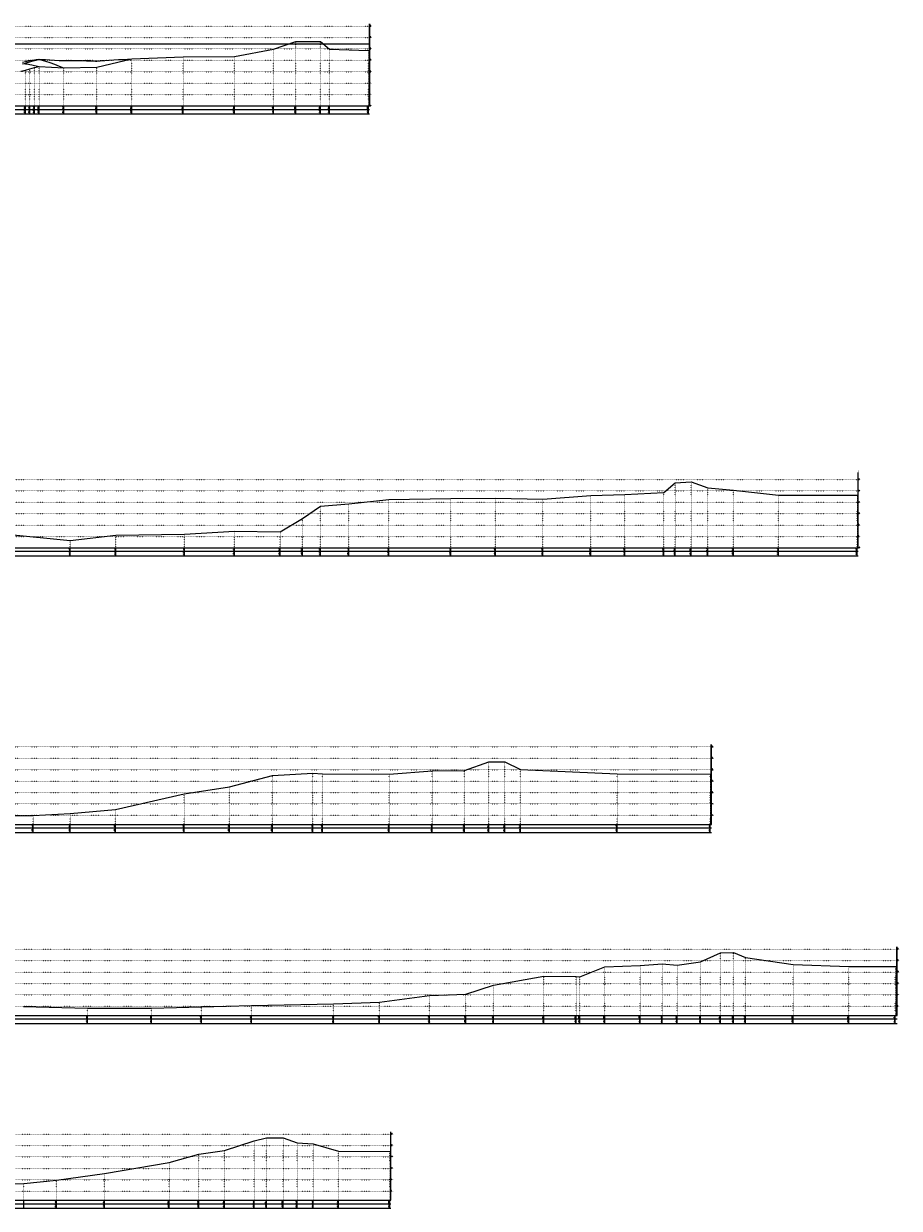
# Model space of a CAD drawing. Extents: x 391415 to 399140, y 3188456 to 3193757.
# Tile 6 of 6: x 395301 to 399140, y 3188456 to 3193646. Entities that reach past the tile are written whole.
import ezdxf
from ezdxf.enums import TextEntityAlignment as Align

# ---------------------------------------------------------------- set-up
doc = ezdxf.new("R2010")
doc.units = 0
doc.linetypes.add('X4', pattern=[1.6, 0, -1.6])
for name, color, linetype, lineweight in [('DESIGN_CENTER', 1, 'CONTINUOUS', 0), ('DESIGN_DISTRIBUTED', 3, 'CONTINUOUS', 0), ('DESIGN_LOCAL', 255, 'CONTINUOUS', 0), ('WSE_22_190', 4, 'CONTINUOUS', 0)]:
    doc.layers.add(name, color=color, linetype=linetype, lineweight=lineweight)
for name, color, linetype in [('DMX', 1, 'CONTINUOUS'), ('zdm1', 2, 'CONTINUOUS'), ('ZDMT5', 3, 'CONTINUOUS')]:
    doc.layers.add(name, color=color, linetype=linetype)
doc.styles.add('HZ', font='rs.shx', dxfattribs={"width": 0.8, "bigfont": 'hztxt.shx'})

msp = doc.modelspace()

# ---------------------------------------------------------------- linework, layer by layer
at = {"layer": 'DESIGN_CENTER', "color": 1}
msp.add_lwpolyline([(395296.2, 3193476.8), (395308.7, 3193479.6), (395316.2, 3193481.3), (395328.7, 3193484), (395336.2, 3193485.4), (395348.7, 3193487.4), (395356.2, 3193488.3), (395368.7, 3193489.6), (395376.2, 3193487.8), (395396.2, 3193482.3), (395416.2, 3193475.7), (395436.2, 3193468.2), (395456.2, 3193460.2), (395476.2, 3193452.4), (395476.9, 3193452.2), (395621.3, 3193455.5), (395774.7, 3193491.3), (396000.3, 3193501.2), (396224.7, 3193501.7), (396396.8, 3193534.5), (396494.1, 3193568.3), (396601.6, 3193568.3), (396641.2, 3193533.7), (396812.7, 3193528.2)], dxfattribs=at)
at = {"layer": 'DESIGN_DISTRIBUTED', "color": 3}
msp.add_lwpolyline([(395296.2, 3193470.2), (395308.7, 3193473.5), (395316.2, 3193475.6), (395328.7, 3193479.1), (395336.2, 3193481.1), (395348.7, 3193484.5), (395356.2, 3193486.5), (395368.7, 3193489.8), (395376.2, 3193489.4), (395396.2, 3193488.4), (395416.2, 3193487.4), (395436.2, 3193486.3), (395456.2, 3193485.2), (395476.2, 3193484.1), (395476.9, 3193484), (395496.2, 3193484.3), (395516.2, 3193484.5), (395536.2, 3193484.5), (395556.2, 3193484.2), (395576.2, 3193483.6), (395596.2, 3193482.7), (395616.2, 3193481.4), (395621.3, 3193481), (395636.2, 3193482.8), (395656.2, 3193484.9), (395676.2, 3193486.5), (395696.2, 3193487.8), (395716.2, 3193488.8), (395736.2, 3193489.6), (395756.2, 3193490.3), (395774.7, 3193491.3), (396000.3, 3193501.2), (396224.7, 3193501.7), (396396.8, 3193534.5), (396494.1, 3193568.3), (396601.6, 3193568.3), (396641.2, 3193533.7), (396812.7, 3193528.2)], dxfattribs=at)
at = {"layer": 'DESIGN_LOCAL', "color": 5}
msp.add_lwpolyline([(395296.2, 3193470.9), (395308.7, 3193470.2), (395316.2, 3193469.4), (395328.7, 3193467.6), (395336.2, 3193466.1), (395348.7, 3193463.2), (395356.2, 3193461.4), (395368.7, 3193458.7), (395476.9, 3193452.2), (395621.3, 3193455.5), (395774.7, 3193491.3), (396000.3, 3193501.2), (396224.7, 3193501.7), (396396.8, 3193534.5), (396494.1, 3193568.3), (396601.6, 3193568.3), (396641.2, 3193533.7), (396812.7, 3193528.2)], dxfattribs=at)
at = {"layer": 'DMX', "linetype": 'Continuous', "flags": 128}
for points in [[(395288.7, 3193437.5), (395308.7, 3193442.8), (395328.7, 3193448.3), (395348.7, 3193453.6), (395368.7, 3193458.7), (395476.9, 3193452.2), (395621.3, 3193455.5), (395774.7, 3193491.3), (396000.3, 3193501.2), (396224.7, 3193501.7), (396396.8, 3193534.5), (396494.1, 3193568.3), (396601.6, 3193568.3), (396641.2, 3193533.7), (396812.7, 3193528.2)], [(395225.6, 3191409.2), (395505.5, 3191382.4), (395705.3, 3191405.1), (396005.5, 3191409.7), (396225.6, 3191422.2), (396425.4, 3191419.8), (396522.8, 3191478), (396602.3, 3191532.7), (396726.9, 3191542.2), (396902.1, 3191561.7), (397173.4, 3191565.7), (397369.1, 3191567.7), (397576.8, 3191562.2), (397787.9, 3191578.7), (397936.8, 3191583.2), (398107.4, 3191591.9), (398157.4, 3191634.7), (398226.9, 3191638.7), (398300.5, 3191612), (398412, 3191602.2), (398610, 3191580.8), (398954.1, 3191580.6)], [(394817.9, 3190173), (395343.3, 3190177.4), (395504.6, 3190185.9), (395703.5, 3190204.1), (396004.6, 3190271.7), (396203.5, 3190303.1), (396391.6, 3190351.9), (396568.3, 3190362.9), (396610.7, 3190360.2), (396903, 3190358.9), (397092.2, 3190372.9), (397233.1, 3190374.1), (397340.4, 3190411.9), (397410.5, 3190411.9), (397479.4, 3190378.2), (397902.8, 3190360.1), (398310.6, 3190358.3)], [(395300.4, 3189341.1), (395580.9, 3189332.7), (395861.4, 3189333.3), (396080.9, 3189339), (396300.3, 3189344.5), (396660, 3189351.4), (396861.3, 3189358.8), (397080.8, 3189389), (397239.1, 3189394.4), (397361.3, 3189433.9), (397580.7, 3189473), (397722.9, 3189471.7), (397739, 3189471.1), (397848.8, 3189514.5), (398003.9, 3189519.3), (398100.4, 3189527), (398165.8, 3189521.7), (398268.4, 3189536.4), (398356.2, 3189575.5), (398412.3, 3189576.5), (398464.8, 3189555), (398674, 3189524.8), (398917.9, 3189516), (399122, 3189515.6), (399124.6, 3189515.7)], [(395090.3, 3188558.7), (395301.8, 3188565.6), (395444.5, 3188579.1), (395656, 3188609.4), (395938.8, 3188657.2), (396068.7, 3188693.4), (396181.1, 3188710), (396312.2, 3188751.8), (396365.8, 3188765.4), (396438.1, 3188764.4), (396499.6, 3188743.9), (396570.8, 3188738.3), (396681.5, 3188707), (396905.8, 3188704.7)]]:
    msp.add_lwpolyline(points, dxfattribs=at)
at = {"layer": 'WSE_22_190', "color": 4}
msp.add_line((391496.2, 3193557.2), (396812.7, 3193557.2), dxfattribs=at)
at = {"layer": 'zdm1', "linetype": 'X4'}
for p, q in [((391481.2, 3193635.3), (396827.7, 3193635.3)), ((391481.2, 3193585.3), (396827.7, 3193585.3)), ((391481.2, 3193535.3), (396827.7, 3193535.3)), ((391481.2, 3193485.3), (396827.7, 3193485.3)), ((391481.2, 3193435.3), (396827.7, 3193435.3)), ((391481.2, 3193385.3), (396827.7, 3193385.3)), ((391481.2, 3193335.3), (396827.7, 3193335.3)), ((391481.2, 3193285.3), (396827.7, 3193285.3)), ((391476, 3191649.7), (398969.1, 3191649.7)), ((391476, 3191599.7), (398969.1, 3191599.7)), ((391476, 3191549.7), (398969.1, 3191549.7)), ((391476, 3191499.7), (398969.1, 3191499.7)), ((391476, 3191449.7), (398969.1, 3191449.7)), ((391476, 3191399.7), (398969.1, 3191399.7)), ((391476, 3191349.7), (398969.1, 3191349.7)), ((391449.7, 3190477.9), (398325.6, 3190477.9)), ((391449.7, 3190427.9), (398325.6, 3190427.9)), ((391449.7, 3190377.9), (398325.6, 3190377.9)), ((391449.7, 3190327.9), (398325.6, 3190327.9)), ((391449.7, 3190277.9), (398325.6, 3190277.9)), ((391449.7, 3190227.9), (398325.6, 3190227.9)), ((391449.7, 3190177.9), (398325.6, 3190177.9)), ((391445, 3189591.5), (399139.6, 3189591.5)), ((391445, 3189541.5), (399139.6, 3189541.5)), ((391445, 3189491.5), (399139.6, 3189491.5)), ((391445, 3189441.5), (399139.6, 3189441.5)), ((391445, 3189391.5), (399139.6, 3189391.5)), ((391445, 3189341.5), (399139.6, 3189341.5)), ((391464.9, 3188781.4), (396920.8, 3188781.4)), ((391464.9, 3188731.4), (396920.8, 3188731.4)), ((391464.9, 3188681.4), (396920.8, 3188681.4)), ((391464.9, 3188631.4), (396920.8, 3188631.4)), ((391464.9, 3188581.4), (396920.8, 3188581.4)), ((391464.9, 3188531.4), (396920.8, 3188531.4))]:
    msp.add_line(p, q, dxfattribs=at)
at = {"layer": 'zdm1', "linetype": 'Continuous'}
for p, q in [((396817.2, 3193285.3), (396817.2, 3193645.3)), ((396818.2, 3193285.3), (396818.2, 3193645.3)), ((391496.2, 3193285.3), (396817.7, 3193285.3)), ((391451.2, 3193270.3), (396817.7, 3193270.3)), ((391451.2, 3193250.3), (396817.7, 3193250.3)), ((398958.6, 3191349.7), (398958.6, 3191679.7)), ((398959.6, 3191349.7), (398959.6, 3191679.7)), ((391446, 3191334.7), (398959.1, 3191334.7)), ((391446, 3191314.7), (398959.1, 3191314.7)), ((391491, 3191349.7), (398959.1, 3191349.7)), ((398315.1, 3190137.9), (398315.1, 3190487.9)), ((398316.1, 3190137.9), (398316.1, 3190487.9)), ((391419.7, 3190122.9), (398315.6, 3190122.9)), ((391464.7, 3190137.9), (398315.6, 3190137.9)), ((391419.7, 3190102.9), (398315.6, 3190102.9)), ((399129.1, 3189301.5), (399129.1, 3189601.5)), ((399130.1, 3189301.5), (399130.1, 3189601.5)), ((391460, 3189301.5), (399129.6, 3189301.5)), ((391415, 3189286.5), (399129.6, 3189286.5)), ((391415, 3189266.5), (399129.6, 3189266.5)), ((396910.3, 3188491.4), (396910.3, 3188791.4)), ((396911.3, 3188491.4), (396911.3, 3188791.4)), ((391434.9, 3188476.4), (396910.8, 3188476.4)), ((391479.9, 3188491.4), (396910.8, 3188491.4)), ((391434.9, 3188456.4), (396910.8, 3188456.4))]:
    msp.add_line(p, q, dxfattribs=at)
at = {"layer": 'zdm1', "linetype": 'Continuous', "const_width": 1, "flags": 128}
for points in [[(396817.7, 3193635.3), (396817.7, 3193645.3)], [(396817.7, 3193615.3), (396817.7, 3193625.3)], [(396817.7, 3193595.3), (396817.7, 3193605.3)], [(396817.7, 3193575.3), (396817.7, 3193585.3)], [(396817.7, 3193555.3), (396817.7, 3193565.3)], [(396817.7, 3193535.3), (396817.7, 3193545.3)], [(396817.7, 3193515.3), (396817.7, 3193525.3)], [(396817.7, 3193495.3), (396817.7, 3193505.3)], [(396817.7, 3193475.3), (396817.7, 3193485.3)], [(396817.7, 3193455.3), (396817.7, 3193465.3)], [(396817.7, 3193435.3), (396817.7, 3193445.3)], [(396817.7, 3193415.3), (396817.7, 3193425.3)], [(396817.7, 3193395.3), (396817.7, 3193405.3)], [(396817.7, 3193375.3), (396817.7, 3193385.3)], [(396817.7, 3193355.3), (396817.7, 3193365.3)], [(396817.7, 3193335.3), (396817.7, 3193345.3)], [(396817.7, 3193315.3), (396817.7, 3193325.3)], [(396817.7, 3193295.3), (396817.7, 3193305.3)], [(398959.1, 3191679.7), (398959.1, 3191689.7)], [(398959.1, 3191659.7), (398959.1, 3191669.7)], [(398959.1, 3191639.7), (398959.1, 3191649.7)], [(398959.1, 3191619.7), (398959.1, 3191629.7)], [(398959.1, 3191599.7), (398959.1, 3191609.7)], [(398959.1, 3191579.7), (398959.1, 3191589.7)], [(398959.1, 3191559.7), (398959.1, 3191569.7)], [(398959.1, 3191539.7), (398959.1, 3191549.7)], [(398959.1, 3191519.7), (398959.1, 3191529.7)], [(398959.1, 3191499.7), (398959.1, 3191509.7)], [(398959.1, 3191479.7), (398959.1, 3191489.7)], [(398959.1, 3191459.7), (398959.1, 3191469.7)], [(398959.1, 3191439.7), (398959.1, 3191449.7)], [(398959.1, 3191419.7), (398959.1, 3191429.7)], [(398959.1, 3191399.7), (398959.1, 3191409.7)], [(398959.1, 3191379.7), (398959.1, 3191389.7)], [(398959.1, 3191359.7), (398959.1, 3191369.7)], [(398315.6, 3190487.9), (398315.6, 3190497.9)], [(398315.6, 3190467.9), (398315.6, 3190477.9)], [(398315.6, 3190447.9), (398315.6, 3190457.9)], [(398315.6, 3190427.9), (398315.6, 3190437.9)], [(398315.6, 3190407.9), (398315.6, 3190417.9)], [(398315.6, 3190387.9), (398315.6, 3190397.9)], [(398315.6, 3190367.9), (398315.6, 3190377.9)], [(398315.6, 3190347.9), (398315.6, 3190357.9)], [(398315.6, 3190327.9), (398315.6, 3190337.9)], [(398315.6, 3190307.9), (398315.6, 3190317.9)], [(398315.6, 3190287.9), (398315.6, 3190297.9)], [(398315.6, 3190267.9), (398315.6, 3190277.9)], [(398315.6, 3190247.9), (398315.6, 3190257.9)], [(398315.6, 3190227.9), (398315.6, 3190237.9)], [(398315.6, 3190207.9), (398315.6, 3190217.9)], [(398315.6, 3190187.9), (398315.6, 3190197.9)], [(398315.6, 3190167.9), (398315.6, 3190177.9)], [(398315.6, 3190147.9), (398315.6, 3190157.9)], [(399129.6, 3189591.5), (399129.6, 3189601.5)], [(399129.6, 3189571.5), (399129.6, 3189581.5)], [(399129.6, 3189551.5), (399129.6, 3189561.5)], [(399129.6, 3189531.5), (399129.6, 3189541.5)], [(399129.6, 3189511.5), (399129.6, 3189521.5)], [(399129.6, 3189491.5), (399129.6, 3189501.5)], [(399129.6, 3189471.5), (399129.6, 3189481.5)], [(399129.6, 3189451.5), (399129.6, 3189461.5)], [(399129.6, 3189431.5), (399129.6, 3189441.5)], [(399129.6, 3189411.5), (399129.6, 3189421.5)], [(399129.6, 3189391.5), (399129.6, 3189401.5)], [(399129.6, 3189371.5), (399129.6, 3189381.5)], [(399129.6, 3189351.5), (399129.6, 3189361.5)], [(399129.6, 3189331.5), (399129.6, 3189341.5)], [(399129.6, 3189311.5), (399129.6, 3189321.5)], [(396910.8, 3188781.4), (396910.8, 3188791.4)], [(396910.8, 3188761.4), (396910.8, 3188771.4)], [(396910.8, 3188741.4), (396910.8, 3188751.4)], [(396910.8, 3188721.4), (396910.8, 3188731.4)], [(396910.8, 3188701.4), (396910.8, 3188711.4)], [(396910.8, 3188681.4), (396910.8, 3188691.4)], [(396910.8, 3188661.4), (396910.8, 3188671.4)], [(396910.8, 3188641.4), (396910.8, 3188651.4)], [(396910.8, 3188621.4), (396910.8, 3188631.4)], [(396910.8, 3188601.4), (396910.8, 3188611.4)], [(396910.8, 3188581.4), (396910.8, 3188591.4)], [(396910.8, 3188561.4), (396910.8, 3188571.4)], [(396910.8, 3188541.4), (396910.8, 3188551.4)], [(396910.8, 3188521.4), (396910.8, 3188531.4)], [(396910.8, 3188501.4), (396910.8, 3188511.4)]]:
    msp.add_lwpolyline(points, dxfattribs=at)
at = {"layer": 'ZDMT5', "linetype": 'X4'}
for p, q in [((396494.1, 3193285.3), (396494.1, 3193568.3)), ((396601.6, 3193285.3), (396601.6, 3193568.3)), ((396000.3, 3193285.3), (396000.3, 3193501.2)), ((396224.7, 3193285.3), (396224.7, 3193501.7)), ((396396.8, 3193285.3), (396396.8, 3193534.5)), ((396641.2, 3193285.3), (396641.2, 3193533.7)), ((396812.7, 3193285.3), (396812.7, 3193528.2)), ((395308.7, 3193285.3), (395308.7, 3193442.8)), ((395328.7, 3193285.3), (395328.7, 3193448.3)), ((395348.7, 3193285.3), (395348.7, 3193453.6)), ((395368.7, 3193285.3), (395368.7, 3193458.7)), ((395476.9, 3193285.3), (395476.9, 3193452.2)), ((395621.3, 3193285.3), (395621.3, 3193455.5)), ((395774.7, 3193285.3), (395774.7, 3193491.3)), ((398157.4, 3191349.7), (398157.4, 3191634.7)), ((398226.9, 3191349.7), (398226.9, 3191638.7)), ((397787.9, 3191349.7), (397787.9, 3191578.7)), ((397936.8, 3191349.7), (397936.8, 3191583.2)), ((398107.4, 3191349.7), (398107.4, 3191591.9)), ((398300.5, 3191349.7), (398300.5, 3191612)), ((398412, 3191349.7), (398412, 3191602.2)), ((398610, 3191349.7), (398610, 3191580.8)), ((398954.1, 3191349.7), (398954.1, 3191580.6)), ((396602.3, 3191349.7), (396602.3, 3191532.7)), ((396726.9, 3191349.7), (396726.9, 3191542.2)), ((396902.1, 3191349.7), (396902.1, 3191561.7)), ((397173.4, 3191349.7), (397173.4, 3191565.7)), ((397369.1, 3191349.7), (397369.1, 3191567.7)), ((397576.8, 3191349.7), (397576.8, 3191562.2)), ((396522.8, 3191349.7), (396522.8, 3191478)), ((396225.6, 3191349.7), (396225.6, 3191422.2)), ((396425.4, 3191349.7), (396425.4, 3191419.8)), ((395505.5, 3191349.7), (395505.5, 3191382.4)), ((395705.3, 3191349.7), (395705.3, 3191405.1)), ((396005.5, 3191349.7), (396005.5, 3191409.7)), ((397340.4, 3190137.9), (397340.4, 3190411.9)), ((397410.5, 3190137.9), (397410.5, 3190411.9)), ((397479.4, 3190137.9), (397479.4, 3190378.2)), ((396391.6, 3190137.9), (396391.6, 3190351.9)), ((396568.3, 3190137.9), (396568.3, 3190362.9)), ((396610.7, 3190137.9), (396610.7, 3190360.2)), ((396903, 3190137.9), (396903, 3190358.9)), ((397092.2, 3190137.9), (397092.2, 3190372.9)), ((397233.1, 3190137.9), (397233.1, 3190374.1)), ((397902.8, 3190137.9), (397902.8, 3190360.1)), ((398310.6, 3190137.9), (398310.6, 3190358.3)), ((396203.5, 3190137.9), (396203.5, 3190303.1)), ((396004.6, 3190137.9), (396004.6, 3190271.7)), ((395343.3, 3190137.9), (395343.3, 3190177.4)), ((395504.6, 3190137.9), (395504.6, 3190185.9)), ((395703.5, 3190137.9), (395703.5, 3190204.1)), ((398356.2, 3189301.5), (398356.2, 3189575.5)), ((398412.3, 3189301.5), (398412.3, 3189576.5)), ((398464.8, 3189301.5), (398464.8, 3189555)), ((397848.8, 3189301.5), (397848.8, 3189514.5)), ((398003.9, 3189301.5), (398003.9, 3189519.3)), ((398100.4, 3189301.5), (398100.4, 3189527)), ((398165.8, 3189301.5), (398165.8, 3189521.7)), ((398268.4, 3189301.5), (398268.4, 3189536.4)), ((398674, 3189301.5), (398674, 3189524.8)), ((398917.9, 3189301.5), (398917.9, 3189516)), ((399122, 3189301.5), (399122, 3189515.6)), ((399124.6, 3189301.5), (399124.6, 3189515.7)), ((397580.7, 3189301.5), (397580.7, 3189473)), ((397722.9, 3189301.5), (397722.9, 3189471.7)), ((397739, 3189301.5), (397739, 3189471.1)), ((397239.1, 3189301.5), (397239.1, 3189394.4)), ((397361.3, 3189301.5), (397361.3, 3189433.9)), ((396300.3, 3189301.5), (396300.3, 3189344.5)), ((396660, 3189301.5), (396660, 3189351.4)), ((396861.3, 3189301.5), (396861.3, 3189358.8)), ((397080.8, 3189301.5), (397080.8, 3189389)), ((395580.9, 3189301.5), (395580.9, 3189332.7)), ((395861.4, 3189301.5), (395861.4, 3189333.3)), ((396080.9, 3189301.5), (396080.9, 3189339)), ((396312.2, 3188491.4), (396312.2, 3188751.8)), ((396365.8, 3188491.4), (396365.8, 3188765.4)), ((396438.1, 3188491.4), (396438.1, 3188764.4)), ((396499.6, 3188491.4), (396499.6, 3188743.9)), ((396570.8, 3188491.4), (396570.8, 3188738.3)), ((396068.7, 3188491.4), (396068.7, 3188693.4)), ((396181.1, 3188491.4), (396181.1, 3188710)), ((396681.5, 3188491.4), (396681.5, 3188707)), ((396905.8, 3188491.4), (396905.8, 3188704.7)), ((395938.8, 3188491.4), (395938.8, 3188657.2)), ((395301.8, 3188491.4), (395301.8, 3188565.6)), ((395444.5, 3188491.4), (395444.5, 3188579.1)), ((395656, 3188491.4), (395656, 3188609.4))]:
    msp.add_line(p, q, dxfattribs=at)
at = {"layer": 'ZDMT5', "linetype": 'Continuous'}
for p, q in [((395308.7, 3193250.3), (395308.7, 3193285.3)), ((395328.7, 3193250.3), (395328.7, 3193285.3)), ((395348.7, 3193250.3), (395348.7, 3193285.3)), ((395368.7, 3193250.3), (395368.7, 3193285.3)), ((395476.9, 3193250.3), (395476.9, 3193285.3)), ((395621.3, 3193250.3), (395621.3, 3193285.3)), ((395774.7, 3193250.3), (395774.7, 3193285.3)), ((396000.3, 3193250.3), (396000.3, 3193285.3)), ((396224.7, 3193250.3), (396224.7, 3193285.3)), ((396396.8, 3193250.3), (396396.8, 3193285.3)), ((396494.1, 3193250.3), (396494.1, 3193285.3)), ((396601.6, 3193250.3), (396601.6, 3193285.3)), ((396641.2, 3193250.3), (396641.2, 3193285.3)), ((396812.7, 3193250.3), (396812.7, 3193285.3)), ((395505.5, 3191314.7), (395505.5, 3191349.7)), ((395705.3, 3191314.7), (395705.3, 3191349.7)), ((396005.5, 3191314.7), (396005.5, 3191349.7)), ((396225.6, 3191314.7), (396225.6, 3191349.7)), ((396425.4, 3191314.7), (396425.4, 3191349.7)), ((396522.8, 3191314.7), (396522.8, 3191349.7)), ((396602.3, 3191314.7), (396602.3, 3191349.7)), ((396726.9, 3191314.7), (396726.9, 3191349.7)), ((396902.1, 3191314.7), (396902.1, 3191349.7)), ((397173.4, 3191314.7), (397173.4, 3191349.7)), ((397369.1, 3191314.7), (397369.1, 3191349.7)), ((397576.8, 3191314.7), (397576.8, 3191349.7)), ((397787.9, 3191314.7), (397787.9, 3191349.7)), ((397936.8, 3191314.7), (397936.8, 3191349.7)), ((398107.4, 3191314.7), (398107.4, 3191349.7)), ((398157.4, 3191314.7), (398157.4, 3191349.7)), ((398226.9, 3191314.7), (398226.9, 3191349.7)), ((398300.5, 3191314.7), (398300.5, 3191349.7)), ((398412, 3191314.7), (398412, 3191349.7)), ((398610, 3191314.7), (398610, 3191349.7)), ((398954.1, 3191314.7), (398954.1, 3191349.7)), ((395343.3, 3190102.9), (395343.3, 3190137.9)), ((395504.6, 3190102.9), (395504.6, 3190137.9)), ((395703.5, 3190102.9), (395703.5, 3190137.9)), ((396004.6, 3190102.9), (396004.6, 3190137.9)), ((396203.5, 3190102.9), (396203.5, 3190137.9)), ((396391.6, 3190102.9), (396391.6, 3190137.9)), ((396568.3, 3190102.9), (396568.3, 3190137.9)), ((396610.7, 3190102.9), (396610.7, 3190137.9)), ((396903, 3190102.9), (396903, 3190137.9)), ((397092.2, 3190102.9), (397092.2, 3190137.9)), ((397233.1, 3190102.9), (397233.1, 3190137.9)), ((397340.4, 3190102.9), (397340.4, 3190137.9)), ((397410.5, 3190102.9), (397410.5, 3190137.9)), ((397479.4, 3190102.9), (397479.4, 3190137.9)), ((397902.8, 3190102.9), (397902.8, 3190137.9)), ((398310.6, 3190102.9), (398310.6, 3190137.9)), ((395580.9, 3189266.5), (395580.9, 3189301.5)), ((395861.4, 3189266.5), (395861.4, 3189301.5)), ((396080.9, 3189266.5), (396080.9, 3189301.5)), ((396300.3, 3189266.5), (396300.3, 3189301.5)), ((396660, 3189266.5), (396660, 3189301.5)), ((396861.3, 3189266.5), (396861.3, 3189301.5)), ((397080.8, 3189266.5), (397080.8, 3189301.5)), ((397239.1, 3189266.5), (397239.1, 3189301.5)), ((397361.3, 3189266.5), (397361.3, 3189301.5)), ((397580.7, 3189266.5), (397580.7, 3189301.5)), ((397722.9, 3189266.5), (397722.9, 3189301.5)), ((397739, 3189266.5), (397739, 3189301.5)), ((397848.8, 3189266.5), (397848.8, 3189301.5)), ((398003.9, 3189266.5), (398003.9, 3189301.5)), ((398100.4, 3189266.5), (398100.4, 3189301.5)), ((398165.8, 3189266.5), (398165.8, 3189301.5)), ((398268.4, 3189266.5), (398268.4, 3189301.5)), ((398356.2, 3189266.5), (398356.2, 3189301.5)), ((398412.3, 3189266.5), (398412.3, 3189301.5)), ((398464.8, 3189266.5), (398464.8, 3189301.5)), ((398674, 3189266.5), (398674, 3189301.5)), ((398917.9, 3189266.5), (398917.9, 3189301.5)), ((399122, 3189266.5), (399122, 3189301.5)), ((395301.8, 3188456.4), (395301.8, 3188491.4)), ((395444.5, 3188456.4), (395444.5, 3188491.4)), ((395656, 3188456.4), (395656, 3188491.4)), ((395938.8, 3188456.4), (395938.8, 3188491.4)), ((396068.7, 3188456.4), (396068.7, 3188491.4)), ((396181.1, 3188456.4), (396181.1, 3188491.4)), ((396312.2, 3188456.4), (396312.2, 3188491.4)), ((396365.8, 3188456.4), (396365.8, 3188491.4)), ((396438.1, 3188456.4), (396438.1, 3188491.4)), ((396499.6, 3188456.4), (396499.6, 3188491.4)), ((396570.8, 3188456.4), (396570.8, 3188491.4)), ((396681.5, 3188456.4), (396681.5, 3188491.4)), ((396905.8, 3188456.4), (396905.8, 3188491.4))]:
    msp.add_line(p, q, dxfattribs=at)

# ---------------------------------------------------------------- texts
at = {"layer": 'zdm1', "linetype": 'Continuous', "style": 'HZ', "width": 0.8}
for s, p in [('30', (396818.7, 3193635.3)), ('25', (396818.7, 3193585.3)), ('20', (396818.7, 3193535.3)), ('15', (396818.7, 3193485.3)), ('5', (396818.7, 3193385.3)), ('10', (396818.7, 3193435.3)), ('0', (396818.7, 3193335.3)), ('-5', (396818.7, 3193285.3)), ('25', (398960.1, 3191649.7)), ('20', (398960.1, 3191599.7)), ('15', (398960.1, 3191549.7)), ('10', (398960.1, 3191499.7)), ('5', (398960.1, 3191449.7)), ('0', (398960.1, 3191399.7)), ('-5', (398960.1, 3191349.7)), ('30', (398316.6, 3190477.9)), ('25', (398316.6, 3190427.9)), ('20', (398316.6, 3190377.9)), ('15', (398316.6, 3190327.9)), ('10', (398316.6, 3190277.9)), ('5', (398316.6, 3190227.9)), ('0', (398316.6, 3190177.9)), ('25', (399130.6, 3189591.5)), ('20', (399130.6, 3189541.5)), ('15', (399130.6, 3189491.5)), ('10', (399130.6, 3189441.5)), ('5', (399130.6, 3189391.5)), ('0', (399130.6, 3189341.5)), ('25', (396911.8, 3188781.4)), ('20', (396911.8, 3188731.4)), ('15', (396911.8, 3188681.4)), ('10', (396911.8, 3188631.4)), ('5', (396911.8, 3188581.4)), ('0', (396911.8, 3188531.4))]:
    msp.add_text(s, height=3, dxfattribs=at).set_placement(p)
at = {"layer": 'ZDMT5', "linetype": 'Continuous', "style": 'HZ', "width": 0.8}
for s, p in [('10.74', (395308.2, 3193277.8)), ('381.2', (395308.2, 3193260.3)), ('11.30', (395328.2, 3193277.8)), ('383.2', (395328.2, 3193260.3)), ('11.83', (395348.2, 3193277.8)), ('385.2', (395348.2, 3193260.3)), ('12.34', (395368.2, 3193277.8)), ('387.2', (395368.2, 3193260.3)), ('11.69', (395476.4, 3193277.8)), ('398.1', (395476.4, 3193260.3)), ('12.02', (395620.8, 3193277.8)), ('412.5', (395620.8, 3193260.3)), ('15.60', (395774.2, 3193277.8)), ('427.8', (395774.2, 3193260.3)), ('16.59', (395999.8, 3193277.8)), ('450.4', (395999.8, 3193260.3)), ('16.64', (396224.2, 3193277.8)), ('472.8', (396224.2, 3193260.3)), ('19.92', (396396.3, 3193277.8)), ('490.1', (396396.3, 3193260.3)), ('23.30', (396493.6, 3193277.8)), ('499.8', (396493.6, 3193260.3)), ('23.30', (396601.1, 3193277.8)), ('510.5', (396601.1, 3193260.3)), ('19.84', (396640.7, 3193277.8)), ('514.5', (396640.7, 3193260.3)), ('19.29', (396812.2, 3193277.8)), ('531.6', (396812.2, 3193260.3)), ('-1.73', (395505, 3191342.2)), ('401.5', (395505, 3191324.7)), ('0.54', (395704.8, 3191342.2)), ('421.4', (395704.8, 3191324.7)), ('1.00', (396005, 3191342.2)), ('451.5', (396005, 3191324.7)), ('2.26', (396225.1, 3191342.2)), ('473.5', (396225.1, 3191324.7)), ('2.02', (396424.9, 3191342.2)), ('493.4', (396424.9, 3191324.7)), ('7.83', (396522.3, 3191342.2)), ('503.2', (396522.3, 3191324.7)), ('13.30', (396601.8, 3191342.2)), ('511.1', (396601.8, 3191324.7)), ('14.26', (396726.4, 3191342.2)), ('523.6', (396726.4, 3191324.7)), ('16.20', (396901.6, 3191342.2)), ('541.1', (396901.6, 3191324.7)), ('16.60', (397172.9, 3191342.2)), ('568.2', (397172.9, 3191324.7)), ('16.80', (397368.6, 3191342.2)), ('587.8', (397368.6, 3191324.7)), ('16.25', (397576.3, 3191342.2)), ('608.6', (397576.3, 3191324.7)), ('17.90', (397787.4, 3191342.2)), ('629.7', (397787.4, 3191324.7)), ('18.35', (397936.3, 3191342.2)), ('644.6', (397936.3, 3191324.7)), ('19.22', (398106.9, 3191342.2)), ('661.6', (398106.9, 3191324.7)), ('23.50', (398156.9, 3191342.2)), ('666.6', (398156.9, 3191324.7)), ('23.90', (398226.4, 3191342.2)), ('673.6', (398226.4, 3191324.7)), ('21.23', (398300, 3191342.2)), ('681.0', (398300, 3191324.7)), ('20.25', (398411.5, 3191342.2)), ('692.1', (398411.5, 3191324.7)), ('18.11', (398609.5, 3191342.2)), ('711.9', (398609.5, 3191324.7)), ('18.09', (398953.6, 3191342.2)), ('746.3', (398953.6, 3191324.7)), ('-0.05', (395342.8, 3190130.4)), ('0.81', (395504.1, 3190130.4)), ('2.62', (395703, 3190130.4)), ('9.38', (396004.1, 3190130.4)), ('12.52', (396203, 3190130.4)), ('17.40', (396391.1, 3190130.4)), ('18.50', (396567.8, 3190130.4)), ('18.23', (396610.2, 3190130.4)), ('18.10', (396902.5, 3190130.4)), ('19.50', (397091.7, 3190130.4)), ('19.62', (397232.6, 3190130.4)), ('23.40', (397339.9, 3190130.4)), ('23.40', (397410, 3190130.4)), ('20.03', (397478.9, 3190130.4)), ('18.22', (397902.3, 3190130.4)), ('18.04', (398310.1, 3190130.4)), ('387.9', (395342.8, 3190112.9)), ('404.0', (395504.1, 3190112.9)), ('423.9', (395703, 3190112.9)), ('454.0', (396004.1, 3190112.9)), ('473.9', (396203, 3190112.9)), ('492.7', (396391.1, 3190112.9)), ('510.4', (396567.8, 3190112.9)), ('514.6', (396610.2, 3190112.9)), ('543.8', (396902.5, 3190112.9)), ('562.8', (397091.7, 3190112.9)), ('576.8', (397232.6, 3190112.9)), ('587.6', (397339.9, 3190112.9)), ('594.6', (397410, 3190112.9)), ('601.5', (397478.9, 3190112.9)), ('643.8', (397902.3, 3190112.9)), ('684.6', (398310.1, 3190112.9)), ('-0.88', (395580.4, 3189294)), ('-0.82', (395860.9, 3189294)), ('-0.25', (396080.4, 3189294)), ('0.30', (396299.8, 3189294)), ('0.99', (396659.5, 3189294)), ('1.73', (396860.8, 3189294)), ('4.75', (397080.3, 3189294)), ('5.29', (397238.6, 3189294)), ('9.24', (397360.8, 3189294)), ('13.15', (397580.2, 3189294)), ('13.02', (397722.4, 3189294)), ('12.96', (397738.5, 3189294)), ('17.30', (397848.3, 3189294)), ('17.78', (398003.4, 3189294)), ('18.55', (398099.9, 3189294)), ('18.02', (398165.3, 3189294)), ('19.49', (398267.9, 3189294)), ('23.40', (398355.7, 3189294)), ('23.50', (398411.8, 3189294)), ('21.35', (398464.3, 3189294)), ('18.33', (398673.5, 3189294)), ('17.45', (398917.4, 3189294)), ('17.41', (399121.5, 3189294)), ('412.1', (395580.4, 3189276.5)), ('440.1', (395860.9, 3189276.5)), ('462.1', (396080.4, 3189276.5)), ('484.0', (396299.8, 3189276.5)), ('520.0', (396659.5, 3189276.5)), ('540.1', (396860.8, 3189276.5)), ('562.1', (397080.3, 3189276.5)), ('577.9', (397238.6, 3189276.5)), ('590.1', (397360.8, 3189276.5)), ('612.1', (397580.2, 3189276.5)), ('626.3', (397722.4, 3189276.5)), ('627.9', (397738.5, 3189276.5)), ('638.9', (397848.3, 3189276.5)), ('654.4', (398003.4, 3189276.5)), ('664.0', (398099.9, 3189276.5)), ('670.6', (398165.3, 3189276.5)), ('680.8', (398267.9, 3189276.5)), ('689.6', (398355.7, 3189276.5)), ('695.2', (398411.8, 3189276.5)), ('700.5', (398464.3, 3189276.5)), ('721.4', (398673.5, 3189276.5)), ('745.8', (398917.4, 3189276.5)), ('766.2', (399121.5, 3189276.5)), ('396.5', (395444, 3188466.4)), ('4.78', (395444, 3188483.9)), ('7.81', (395655.5, 3188483.9)), ('417.6', (395655.5, 3188466.4)), ('12.59', (395938.3, 3188483.9)), ('445.9', (395938.3, 3188466.4)), ('16.20', (396068.2, 3188483.9)), ('458.9', (396068.2, 3188466.4)), ('17.86', (396180.6, 3188483.9)), ('470.1', (396180.6, 3188466.4)), ('22.04', (396311.7, 3188483.9)), ('483.2', (396311.7, 3188466.4)), ('23.40', (396365.3, 3188483.9)), ('488.6', (396365.3, 3188466.4)), ('23.30', (396437.6, 3188483.9)), ('495.8', (396437.6, 3188466.4)), ('21.25', (396499.1, 3188483.9)), ('502.0', (396499.1, 3188466.4)), ('20.69', (396570.3, 3188483.9)), ('509.1', (396570.3, 3188466.4)), ('17.56', (396681, 3188483.9)), ('520.2', (396681, 3188466.4)), ('17.33', (396905.3, 3188483.9)), ('542.6', (396905.3, 3188466.4))]:
    msp.add_text(s, height=3, rotation=90, dxfattribs=at).set_placement(p, align=Align.BOTTOM_CENTER)

doc.saveas('drawing.dxf')
